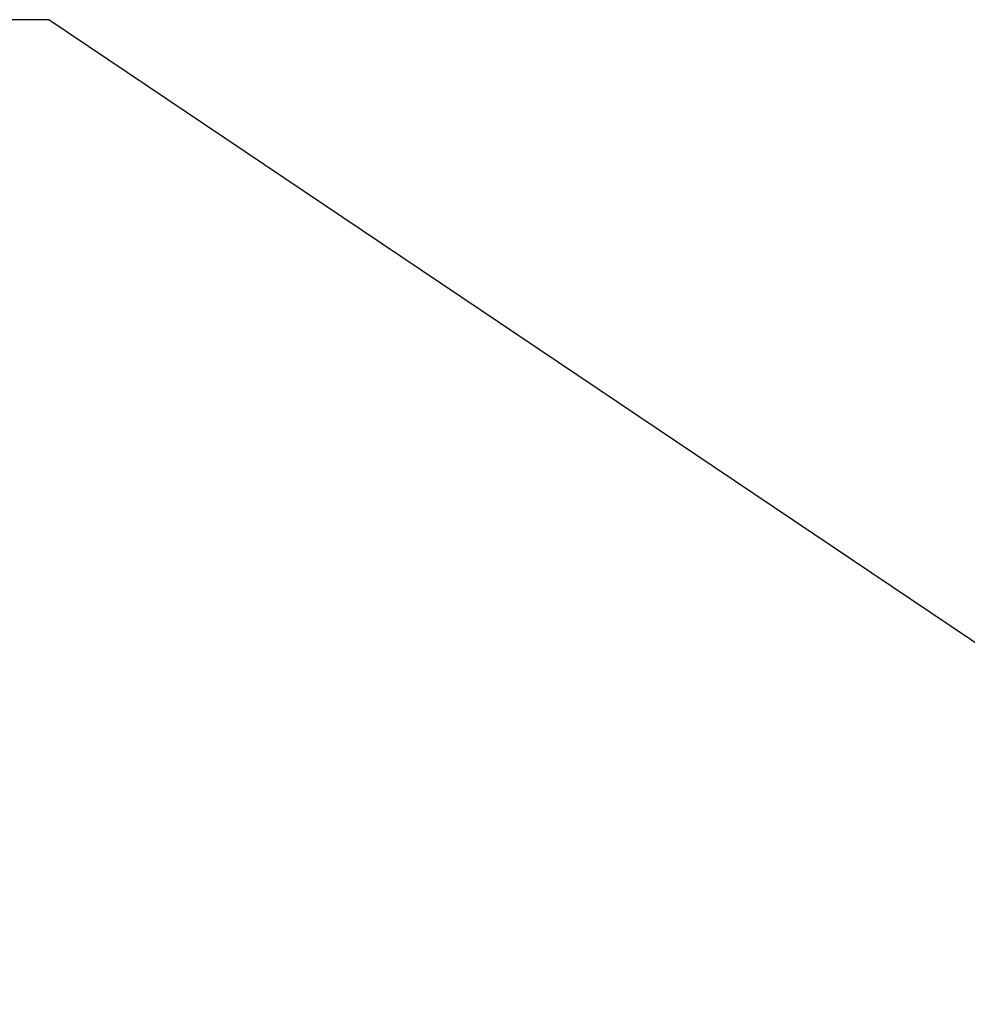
# Model space of a CAD drawing. Header units: inches. Extents: x 3 to 177, y 3 to 114.
# Tile 19 of 95: x 138 to 146, y 51 to 59. Entities that reach past the tile are written whole.
import ezdxf

# ---------------------------------------------------------------- set-up
doc = ezdxf.new("R2010")
doc.units = ezdxf.units.IN
doc.header["$LTSCALE"] = 9.973333
doc.header["$MEASUREMENT"] = 0
doc.layers.get('0').update_dxf_attribs({"linetype": 'CONTINUOUS'})
doc.layers.add('09_ALL_DETAIL_ITEMS', color=7, linetype='CONTINUOUS')
doc.styles.get("Standard").update_dxf_attribs({"font": 'arial.ttf'})
doc.dimstyles.get("Standard").update_dxf_attribs({"dimtxt": 1.066667, "dimasz": 1.066667, "dimexe": 0.06, "dimexo": 0.0625, "dimgap": 0.09, "dimtad": 0, "dimtih": 1, "dimtoh": 1, "dimdec": 3, "dimzin": 4, "dimdsep": 46, "dimtxsty": 'Standard', "dimblk": '_FILLED', "dimblk1": '_FILLED', "dimblk2": '_FILLED', "dimcen": 0.09, "dimadec": 0, "dimazin": 0, "dimtp": 0.01, "dimtm": 0.01, "dimtfac": 1, "dimtdec": 3, "dimtofl": 0, "dimtmove": 0, "dimatfit": 3, "dimldrblk": '_FILLED', "dimfxl": 0, "dimtolj": 1, "dimtzin": 4, "dimarcsym": 0})

# ---------------------------------------------------------------- blocks, each defined once
blk = doc.blocks.new('_FILLED')
at = {"color": 0, "linetype": 'ByBlock'}
blk.add_solid([(0, 0), (-1, 0.2), (-1, -0.2)], dxfattribs=at)

msp = doc.modelspace()

# ---------------------------------------------------------------- leaders
at = {"layer": '09_ALL_DETAIL_ITEMS', "color": 7, "linetype": 'Continuous'}
msp.add_leader([(150.5101, 50.9185), (138.3521, 59.0966), (135.6855, 59.0966)], dimstyle='Standard', override={"dimtad": 0}, dxfattribs=at)

doc.saveas('drawing.dxf')
